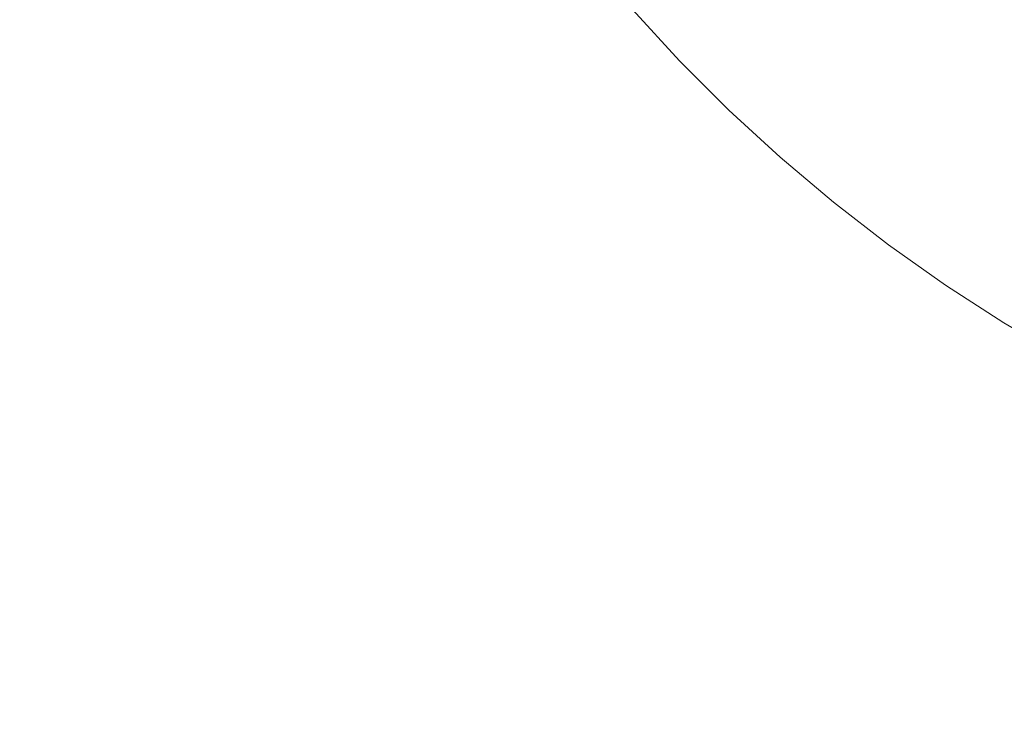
# Model space of a CAD drawing. Header units: centimetres. Extents: x -25.9 to 27.4, y 34.1 to 35.9.
# Tile 140 of 256: x -7.8658 to -7.8059, y 34.5302 to 34.5734. Entities that reach past the tile are written whole.
import ezdxf

# ---------------------------------------------------------------- set-up
doc = ezdxf.new("R2010")
doc.units = ezdxf.units.CM
doc.header["$LTSCALE"] = 2.54
doc.layers.add('Lucido design-1', color=7, linetype='Continuous')

# ---------------------------------------------------------------- blocks, each defined once
blk = doc.blocks.new('Gruppo-5-1')
at = {"color": 7, "linetype": 'Continuous', "lineweight": 9}
for points in [[(-25.75346, 35.840112, -9.381992), (-25.75346, 34.240112, -9.381992), (27.34654, 34.240112, -9.381992), (27.34654, 35.840112, -9.381992)], [(-25.75346, 35.840112, -33.348755), (-25.75346, 34.240112, -33.348755), (27.34654, 34.240112, -33.348755), (27.34654, 35.840112, -33.348755)]]:
    blk.add_3dface(points, dxfattribs=at)
for points, invisible_edges in [([(-7.85346, 35.840112, -9.781992), (9.44654, 35.840112, -9.781992), (9.34654, 34.540112, -9.781992), (-7.75346, 34.540112, -9.781992)], 10), ([(-7.85346, 34.640112, -9.781992), (-7.85346, 35.840112, -9.781992), (-7.75346, 34.540112, -9.781992)], 10), ([(-7.85346, 35.840112, -33.748755), (9.44654, 35.840112, -33.748755), (9.34654, 34.540112, -33.748755), (-7.75346, 34.540112, -33.748755)], 10), ([(-7.85346, 34.640112, -33.748755), (-7.85346, 35.840112, -33.748755), (-7.75346, 34.540112, -33.748755)], 10), ([(-7.85337, 34.635868, -9.781992), (-7.85346, 34.640112, -9.781992), (-7.75346, 34.540112, -9.781992)], 10), ([(-7.8531, 34.631631, -33.748755), (-7.85337, 34.635868, -33.748755), (-7.85346, 34.640112, -33.748755), (-7.75346, 34.540112, -33.748755)], 12), ([(-7.75346, 34.540112, -9.781992), (-7.85265, 34.62741, -9.781992), (-7.8531, 34.631631, -9.781992), (-7.85337, 34.635868, -9.781992)], 9), ([(-7.852022, 34.623212, -33.748755), (-7.85265, 34.62741, -33.748755), (-7.8531, 34.631631, -33.748755), (-7.75346, 34.540112, -33.748755)], 12), ([(-7.851216, 34.619044, -9.781992), (-7.852022, 34.623212, -9.781992), (-7.85265, 34.62741, -9.781992), (-7.75346, 34.540112, -9.781992)], 12), ([(-7.75346, 34.540112, -33.748755), (-7.851216, 34.619044, -33.748755), (-7.852022, 34.623212, -33.748755)], 9), ([(-7.75346, 34.540112, -9.781992), (-7.849077, 34.61083, -9.781992), (-7.850233, 34.614914, -9.781992), (-7.851216, 34.619044, -9.781992)], 9), ([(-7.75346, 34.540112, -33.748755), (-7.850233, 34.614914, -33.748755), (-7.851216, 34.619044, -33.748755)], 9), ([(-7.75346, 34.540112, -33.748755), (-7.847748, 34.606798, -33.748755), (-7.849077, 34.61083, -33.748755), (-7.850233, 34.614914, -33.748755)], 9), ([(-7.846249, 34.602826, -9.781992), (-7.847748, 34.606798, -9.781992), (-7.849077, 34.61083, -9.781992), (-7.75346, 34.540112, -9.781992)], 12), ([(-7.844583, 34.598922, -33.748755), (-7.846249, 34.602826, -33.748755), (-7.847748, 34.606798, -33.748755), (-7.75346, 34.540112, -33.748755)], 12), ([(-7.75346, 34.540112, -9.781992), (-7.844583, 34.598922, -9.781992), (-7.846249, 34.602826, -9.781992)], 9), ([(-7.842753, 34.595092, -9.781992), (-7.844583, 34.598922, -9.781992), (-7.75346, 34.540112, -9.781992)], 10), ([(-7.75346, 34.540112, -33.748755), (-7.840761, 34.591343, -33.748755), (-7.842753, 34.595092, -33.748755), (-7.844583, 34.598922, -33.748755)], 9), ([(-7.75346, 34.540112, -9.781992), (-7.838613, 34.587681, -9.781992), (-7.840761, 34.591343, -9.781992), (-7.842753, 34.595092, -9.781992)], 9), ([(-7.75346, 34.540112, -33.748755), (-7.838613, 34.587681, -33.748755), (-7.840761, 34.591343, -33.748755)], 9), ([(-7.83386, 34.580649, -9.781992), (-7.836311, 34.584115, -9.781992), (-7.838613, 34.587681, -9.781992), (-7.75346, 34.540112, -9.781992)], 12), ([(-7.83386, 34.580649, -33.748755), (-7.836311, 34.584115, -33.748755), (-7.838613, 34.587681, -33.748755), (-7.75346, 34.540112, -33.748755)], 12), ([(-7.75346, 34.540112, -9.781992), (-7.828527, 34.574045, -9.781992), (-7.831264, 34.57729, -9.781992), (-7.83386, 34.580649, -9.781992)], 9), ([(-7.75346, 34.540112, -33.748755), (-7.828527, 34.574045, -33.748755), (-7.831264, 34.57729, -33.748755), (-7.83386, 34.580649, -33.748755)], 9), ([(-7.843759, 34.573327, -9.782753), (-7.846512, 34.57722, -9.782753), (-7.843043, 34.579564, -9.782322), (-7.840393, 34.575817, -9.782322)], 15), ([(-7.843759, 34.573327, -33.749516), (-7.846512, 34.57722, -33.749516), (-7.843043, 34.579564, -33.749085), (-7.840393, 34.575817, -33.749085)], 15), ([(-7.863078, 34.572618, -9.786208), (-7.865844, 34.577331, -9.786208), (-7.862316, 34.579301, -9.785088), (-7.859637, 34.574736, -9.785088)], 15), ([(-7.863078, 34.572618, -33.752971), (-7.865844, 34.577331, -33.752971), (-7.862316, 34.579301, -33.751851), (-7.859637, 34.574736, -33.751851)], 15), ([(-7.85338, 34.572578, -9.784137), (-7.856156, 34.576879, -9.784137), (-7.852641, 34.579044, -9.783358), (-7.84996, 34.574889, -9.783358)], 15), ([(-7.85338, 34.572578, -33.7509), (-7.856156, 34.576879, -33.7509), (-7.852641, 34.579044, -33.750121), (-7.84996, 34.574889, -33.750121)], 15), ([(-7.837586, 34.572185, -9.782322), (-7.840393, 34.575817, -9.782322), (-7.837013, 34.578316, -9.782069), (-7.834315, 34.574826, -9.782069)], 15), ([(-7.837586, 34.572185, -33.749085), (-7.840393, 34.575817, -33.749085), (-7.837013, 34.578316, -33.748832), (-7.834315, 34.574826, -33.748832)], 15), ([(-7.866472, 34.570528, -9.787495), (-7.869323, 34.575387, -9.787495), (-7.865844, 34.577331, -9.786208), (-7.863078, 34.572618, -9.786208)], 15), ([(-7.866472, 34.570528, -33.754258), (-7.869323, 34.575387, -33.754258), (-7.865844, 34.577331, -33.752971), (-7.863078, 34.572618, -33.752971)], 15), ([(-7.847105, 34.570853, -9.783358), (-7.84996, 34.574889, -9.783358), (-7.846512, 34.57722, -9.782753), (-7.843759, 34.573327, -9.782753)], 15), ([(-7.847105, 34.570853, -33.750121), (-7.84996, 34.574889, -33.750121), (-7.846512, 34.57722, -33.749516), (-7.843759, 34.573327, -33.749516)], 15), ([(-7.831472, 34.571453, -9.782069), (-7.834315, 34.574826, -9.782069), (-7.831264, 34.57729, -9.781992), (-7.828527, 34.574045, -9.781992)], 11), ([(-7.831472, 34.571453, -33.748832), (-7.834315, 34.574826, -33.748832), (-7.831264, 34.57729, -33.748755), (-7.828527, 34.574045, -33.748755)], 11), ([(-7.856767, 34.570289, -9.785088), (-7.859637, 34.574736, -9.785088), (-7.856156, 34.576879, -9.784137), (-7.85338, 34.572578, -9.784137)], 15), ([(-7.856767, 34.570289, -33.751851), (-7.859637, 34.574736, -33.751851), (-7.856156, 34.576879, -33.7509), (-7.85338, 34.572578, -33.7509)], 15), ([(-7.840844, 34.569555, -9.782753), (-7.843759, 34.573327, -9.782753), (-7.840393, 34.575817, -9.782322), (-7.837586, 34.572185, -9.782322)], 15), ([(-7.840844, 34.569555, -33.749516), (-7.843759, 34.573327, -33.749516), (-7.840393, 34.575817, -33.749085), (-7.837586, 34.572185, -33.749085)], 15), ([(-7.860114, 34.568026, -9.786208), (-7.863078, 34.572618, -9.786208), (-7.859637, 34.574736, -9.785088), (-7.856767, 34.570289, -9.785088)], 15), ([(-7.860114, 34.568026, -33.752971), (-7.863078, 34.572618, -33.752971), (-7.859637, 34.574736, -33.751851), (-7.856767, 34.570289, -33.751851)], 15), ([(-7.850424, 34.568398, -9.784137), (-7.85338, 34.572578, -9.784137), (-7.84996, 34.574889, -9.783358), (-7.847105, 34.570853, -9.783358)], 15), ([(-7.850424, 34.568398, -33.7509), (-7.85338, 34.572578, -33.7509), (-7.84996, 34.574889, -33.750121), (-7.847105, 34.570853, -33.750121)], 15), ([(-7.834627, 34.568676, -9.782322), (-7.837586, 34.572185, -9.782322), (-7.834315, 34.574826, -9.782069), (-7.831472, 34.571453, -9.782069)], 15), ([(-7.834627, 34.568676, -33.749085), (-7.837586, 34.572185, -33.749085), (-7.834315, 34.574826, -33.748832), (-7.831472, 34.571453, -33.748832)], 15), ([(-7.828487, 34.568204, -9.782069), (-7.831472, 34.571453, -9.782069), (-7.828527, 34.574045, -9.781992), (-7.825656, 34.570918, -9.781992)], 11), ([(-7.828487, 34.568204, -33.748832), (-7.831472, 34.571453, -33.748832), (-7.828527, 34.574045, -33.748755), (-7.825656, 34.570918, -33.748755)], 11), ([(-7.822654, 34.567916, -9.781992), (-7.825656, 34.570918, -9.781992), (-7.828527, 34.574045, -9.781992), (-7.75346, 34.540112, -9.781992)], 12), ([(-7.822654, 34.567916, -33.748755), (-7.825656, 34.570918, -33.748755), (-7.828527, 34.574045, -33.748755), (-7.75346, 34.540112, -33.748755)], 12), ([(-7.844081, 34.566941, -9.783358), (-7.847105, 34.570853, -9.783358), (-7.843759, 34.573327, -9.782753), (-7.840844, 34.569555, -9.782753)], 15), ([(-7.844081, 34.566941, -33.750121), (-7.847105, 34.570853, -33.750121), (-7.843759, 34.573327, -33.749516), (-7.840844, 34.569555, -33.749516)], 15), ([(-7.863417, 34.565794, -9.787495), (-7.866472, 34.570528, -9.787495), (-7.863078, 34.572618, -9.786208), (-7.860114, 34.568026, -9.786208)], 15), ([(-7.863417, 34.565794, -33.754258), (-7.866472, 34.570528, -33.754258), (-7.863078, 34.572618, -33.752971), (-7.860114, 34.568026, -33.752971)], 15), ([(-7.853711, 34.565967, -9.785088), (-7.856767, 34.570289, -9.785088), (-7.85338, 34.572578, -9.784137), (-7.850424, 34.568398, -9.784137)], 15), ([(-7.853711, 34.565967, -33.751851), (-7.856767, 34.570289, -33.751851), (-7.85338, 34.572578, -33.7509), (-7.850424, 34.568398, -33.7509)], 15), ([(-7.83777, 34.56591, -9.782753), (-7.840844, 34.569555, -9.782753), (-7.837586, 34.572185, -9.782322), (-7.834627, 34.568676, -9.782322)], 15), ([(-7.83777, 34.56591, -33.749516), (-7.840844, 34.569555, -33.749516), (-7.837586, 34.572185, -33.749085), (-7.834627, 34.568676, -33.749085)], 15), ([(-7.831522, 34.565296, -9.782322), (-7.834627, 34.568676, -9.782322), (-7.831472, 34.571453, -9.782069), (-7.828487, 34.568204, -9.782069)], 15), ([(-7.831522, 34.565296, -33.749085), (-7.834627, 34.568676, -33.749085), (-7.831472, 34.571453, -33.748832), (-7.828487, 34.568204, -33.748832)], 15), ([(-7.866669, 34.563596, -9.788947), (-7.869814, 34.56847, -9.788947), (-7.866472, 34.570528, -9.787495), (-7.863417, 34.565794, -9.787495)], 15), ([(-7.866669, 34.563596, -33.75571), (-7.869814, 34.56847, -33.75571), (-7.866472, 34.570528, -33.754258), (-7.863417, 34.565794, -33.754258)], 15), ([(-7.847293, 34.564347, -9.784137), (-7.850424, 34.568398, -9.784137), (-7.847105, 34.570853, -9.783358), (-7.844081, 34.566941, -9.783358)], 15), ([(-7.847293, 34.564347, -33.7509), (-7.850424, 34.568398, -33.7509), (-7.847105, 34.570853, -33.750121), (-7.844081, 34.566941, -33.750121)], 15), ([(-7.825368, 34.565085, -9.782069), (-7.828487, 34.568204, -9.782069), (-7.825656, 34.570918, -9.781992), (-7.822654, 34.567916, -9.781992)], 11), ([(-7.825368, 34.565085, -33.748832), (-7.828487, 34.568204, -33.748832), (-7.825656, 34.570918, -33.748755), (-7.822654, 34.567916, -33.748755)], 11), ([(-7.856959, 34.563565, -9.786208), (-7.860114, 34.568026, -9.786208), (-7.856767, 34.570289, -9.785088), (-7.853711, 34.565967, -9.785088)], 15), ([(-7.856959, 34.563565, -33.752971), (-7.860114, 34.568026, -33.752971), (-7.856767, 34.570289, -33.751851), (-7.853711, 34.565967, -33.751851)], 15), ([(-7.840894, 34.56316, -9.783358), (-7.844081, 34.566941, -9.783358), (-7.840844, 34.569555, -9.782753), (-7.83777, 34.56591, -9.782753)], 15), ([(-7.840894, 34.56316, -33.750121), (-7.844081, 34.566941, -33.750121), (-7.840844, 34.569555, -33.749516), (-7.83777, 34.56591, -33.749516)], 15), ([(-7.850473, 34.561779, -9.785088), (-7.853711, 34.565967, -9.785088), (-7.850424, 34.568398, -9.784137), (-7.847293, 34.564347, -9.784137)], 15), ([(-7.850473, 34.561779, -33.751851), (-7.853711, 34.565967, -33.751851), (-7.850424, 34.568398, -33.7509), (-7.847293, 34.564347, -33.7509)], 15), ([(-7.834545, 34.562398, -9.782753), (-7.83777, 34.56591, -9.782753), (-7.834627, 34.568676, -9.782322), (-7.831522, 34.565296, -9.782322)], 15), ([(-7.834545, 34.562398, -33.749516), (-7.83777, 34.56591, -33.749516), (-7.834627, 34.568676, -33.749085), (-7.831522, 34.565296, -33.749085)], 15), ([(-7.828276, 34.56205, -9.782322), (-7.831522, 34.565296, -9.782322), (-7.828487, 34.568204, -9.782069), (-7.825368, 34.565085, -9.782069)], 15), ([(-7.828276, 34.56205, -33.749085), (-7.831522, 34.565296, -33.749085), (-7.828487, 34.568204, -33.748832), (-7.825368, 34.565085, -33.748832)], 15), ([(-7.860164, 34.561194, -9.787495), (-7.863417, 34.565794, -9.787495), (-7.860114, 34.568026, -9.786208), (-7.856959, 34.563565, -9.786208)], 15), ([(-7.860164, 34.561194, -33.754258), (-7.863417, 34.565794, -33.754258), (-7.860114, 34.568026, -33.752971), (-7.856959, 34.563565, -33.752971)], 15), ([(-7.822119, 34.5621, -9.782069), (-7.825368, 34.565085, -9.782069), (-7.822654, 34.567916, -9.781992), (-7.819527, 34.565045, -9.781992)], 11), ([(-7.822119, 34.5621, -33.748832), (-7.825368, 34.565085, -33.748832), (-7.822654, 34.567916, -33.748755), (-7.819527, 34.565045, -33.748755)], 11), ([(-7.75346, 34.540112, -9.781992), (-7.819527, 34.565045, -9.781992), (-7.822654, 34.567916, -9.781992)], 9), ([(-7.75346, 34.540112, -33.748755), (-7.819527, 34.565045, -33.748755), (-7.822654, 34.567916, -33.748755)], 9), ([(-7.843993, 34.560433, -9.784137), (-7.847293, 34.564347, -9.784137), (-7.844081, 34.566941, -9.783358), (-7.840894, 34.56316, -9.783358)], 15), ([(-7.843993, 34.560433, -33.7509), (-7.847293, 34.564347, -33.7509), (-7.844081, 34.566941, -33.750121), (-7.840894, 34.56316, -33.750121)], 15), ([(-7.86332, 34.55886, -9.788947), (-7.866669, 34.563596, -9.788947), (-7.863417, 34.565794, -9.787495), (-7.860164, 34.561194, -9.787495)], 15), ([(-7.86332, 34.55886, -33.75571), (-7.866669, 34.563596, -33.75571), (-7.863417, 34.565794, -33.754258), (-7.860164, 34.561194, -33.754258)], 15), ([(-7.853617, 34.559241, -9.786208), (-7.856959, 34.563565, -9.786208), (-7.853711, 34.565967, -9.785088), (-7.850473, 34.561779, -9.785088)], 15), ([(-7.853617, 34.559241, -33.752971), (-7.856959, 34.563565, -33.752971), (-7.853711, 34.565967, -33.751851), (-7.850473, 34.561779, -33.751851)], 15), ([(-7.837549, 34.559519, -9.783358), (-7.840894, 34.56316, -9.783358), (-7.83777, 34.56591, -9.782753), (-7.834545, 34.562398, -9.782753)], 15), ([(-7.837549, 34.559519, -33.750121), (-7.840894, 34.56316, -33.750121), (-7.83777, 34.56591, -33.749516), (-7.834545, 34.562398, -33.749516)], 15), ([(-7.831174, 34.559027, -9.782753), (-7.834545, 34.562398, -9.782753), (-7.831522, 34.565296, -9.782322), (-7.828276, 34.56205, -9.782322)], 15), ([(-7.831174, 34.559027, -33.749516), (-7.834545, 34.562398, -33.749516), (-7.831522, 34.565296, -33.749085), (-7.828276, 34.56205, -33.749085)], 15), ([(-7.824896, 34.558945, -9.782322), (-7.828276, 34.56205, -9.782322), (-7.825368, 34.565085, -9.782069), (-7.822119, 34.5621, -9.782069)], 15), ([(-7.824896, 34.558945, -33.749085), (-7.828276, 34.56205, -33.749085), (-7.825368, 34.565085, -33.748832), (-7.822119, 34.5621, -33.748832)], 15), ([(-7.818746, 34.559257, -9.782069), (-7.822119, 34.5621, -9.782069), (-7.819527, 34.565045, -9.781992), (-7.816282, 34.562308, -9.781992)], 11), ([(-7.818746, 34.559257, -33.748832), (-7.822119, 34.5621, -33.748832), (-7.819527, 34.565045, -33.748755), (-7.816282, 34.562308, -33.748755)], 11), ([(-7.75346, 34.540112, -9.781992), (-7.812923, 34.559712, -9.781992), (-7.816282, 34.562308, -9.781992), (-7.819527, 34.565045, -9.781992)], 9), ([(-7.75346, 34.540112, -33.748755), (-7.812923, 34.559712, -33.748755), (-7.816282, 34.562308, -33.748755), (-7.819527, 34.565045, -33.748755)], 9), ([(-7.847061, 34.557732, -9.785088), (-7.850473, 34.561779, -9.785088), (-7.847293, 34.564347, -9.784137), (-7.843993, 34.560433, -9.784137)], 15), ([(-7.847061, 34.557732, -33.751851), (-7.850473, 34.561779, -33.751851), (-7.847293, 34.564347, -33.7509), (-7.843993, 34.560433, -33.7509)], 15), ([(-7.866421, 34.556567, -9.79056), (-7.869865, 34.561436, -9.79056), (-7.866669, 34.563596, -9.788947), (-7.86332, 34.55886, -9.788947)], 15), ([(-7.866421, 34.556567, -33.757323), (-7.869865, 34.561436, -33.757323), (-7.866669, 34.563596, -33.75571), (-7.86332, 34.55886, -33.75571)], 15), ([(-7.856718, 34.556737, -9.787495), (-7.860164, 34.561194, -9.787495), (-7.856959, 34.563565, -9.786208), (-7.853617, 34.559241, -9.786208)], 15), ([(-7.856718, 34.556737, -33.754258), (-7.860164, 34.561194, -33.754258), (-7.856959, 34.563565, -33.752971), (-7.853617, 34.559241, -33.752971)], 15), ([(-7.84053, 34.556663, -9.784137), (-7.843993, 34.560433, -9.784137), (-7.840894, 34.56316, -9.783358), (-7.837549, 34.559519, -9.783358)], 15), ([(-7.84053, 34.556663, -33.7509), (-7.843993, 34.560433, -33.7509), (-7.840894, 34.56316, -33.750121), (-7.837549, 34.559519, -33.750121)], 15), ([(-7.834053, 34.556023, -9.783358), (-7.837549, 34.559519, -9.783358), (-7.834545, 34.562398, -9.782753), (-7.831174, 34.559027, -9.782753)], 15), ([(-7.834053, 34.556023, -33.750121), (-7.837549, 34.559519, -33.750121), (-7.834545, 34.562398, -33.749516), (-7.831174, 34.559027, -33.749516)], 15), ([(-7.815256, 34.556559, -9.782069), (-7.818746, 34.559257, -9.782069), (-7.816282, 34.562308, -9.781992), (-7.812923, 34.559712, -9.781992)], 11), ([(-7.815256, 34.556559, -33.748832), (-7.818746, 34.559257, -33.748832), (-7.816282, 34.562308, -33.748755), (-7.812923, 34.559712, -33.748755)], 11), ([(-7.850094, 34.555063, -9.786208), (-7.853617, 34.559241, -9.786208), (-7.850473, 34.561779, -9.785088), (-7.847061, 34.557732, -9.785088)], 15), ([(-7.850094, 34.555063, -33.752971), (-7.853617, 34.559241, -33.752971), (-7.850473, 34.561779, -33.751851), (-7.847061, 34.557732, -33.751851)], 15), ([(-7.827662, 34.555802, -9.782753), (-7.831174, 34.559027, -9.782753), (-7.828276, 34.56205, -9.782322), (-7.824896, 34.558945, -9.782322)], 15), ([(-7.827662, 34.555802, -33.749516), (-7.831174, 34.559027, -33.749516), (-7.828276, 34.56205, -33.749085), (-7.824896, 34.558945, -33.749085)], 15), ([(-7.821387, 34.555986, -9.782322), (-7.824896, 34.558945, -9.782322), (-7.822119, 34.5621, -9.782069), (-7.818746, 34.559257, -9.782069)], 15), ([(-7.821387, 34.555986, -33.749085), (-7.824896, 34.558945, -33.749085), (-7.822119, 34.5621, -33.748832), (-7.818746, 34.559257, -33.748832)], 15), ([(-7.859772, 34.554271, -9.788947), (-7.86332, 34.55886, -9.788947), (-7.860164, 34.561194, -9.787495), (-7.856718, 34.556737, -9.787495)], 15), ([(-7.859772, 34.554271, -33.75571), (-7.86332, 34.55886, -33.75571), (-7.860164, 34.561194, -33.754258), (-7.856718, 34.556737, -33.754258)], 15), ([(-7.843481, 34.553834, -9.785088), (-7.847061, 34.557732, -9.785088), (-7.843993, 34.560433, -9.784137), (-7.84053, 34.556663, -9.784137)], 15), ([(-7.843481, 34.553834, -33.751851), (-7.847061, 34.557732, -33.751851), (-7.843993, 34.560433, -33.7509), (-7.84053, 34.556663, -33.7509)], 15), ([(-7.853087, 34.552429, -9.787495), (-7.856718, 34.556737, -9.787495), (-7.853617, 34.559241, -9.786208), (-7.850094, 34.555063, -9.786208)], 15), ([(-7.853087, 34.552429, -33.754258), (-7.856718, 34.556737, -33.754258), (-7.853617, 34.559241, -33.752971), (-7.850094, 34.555063, -33.752971)], 15), ([(-7.836909, 34.553042, -9.784137), (-7.84053, 34.556663, -9.784137), (-7.837549, 34.559519, -9.783358), (-7.834053, 34.556023, -9.783358)], 15), ([(-7.836909, 34.553042, -33.7509), (-7.84053, 34.556663, -33.7509), (-7.837549, 34.559519, -33.750121), (-7.834053, 34.556023, -33.750121)], 15), ([(-7.817755, 34.553179, -9.782322), (-7.821387, 34.555986, -9.782322), (-7.818746, 34.559257, -9.782069), (-7.815256, 34.556559, -9.782069)], 15), ([(-7.817755, 34.553179, -33.749085), (-7.821387, 34.555986, -33.749085), (-7.818746, 34.559257, -33.748832), (-7.815256, 34.556559, -33.748832)], 15), ([(-7.811654, 34.554011, -9.782069), (-7.815256, 34.556559, -9.782069), (-7.812923, 34.559712, -9.781992), (-7.809457, 34.557261, -9.781992)], 11), ([(-7.811654, 34.554011, -33.748832), (-7.815256, 34.556559, -33.748832), (-7.812923, 34.559712, -33.748755), (-7.809457, 34.557261, -33.748755)], 11), ([(-7.809457, 34.557261, -9.781992), (-7.812923, 34.559712, -9.781992), (-7.75346, 34.540112, -9.781992)], 10), ([(-7.809457, 34.557261, -33.748755), (-7.812923, 34.559712, -33.748755), (-7.75346, 34.540112, -33.748755)], 10), ([(-7.862773, 34.551848, -9.79056), (-7.866421, 34.556567, -9.79056), (-7.86332, 34.55886, -9.788947), (-7.859772, 34.554271, -9.788947)], 15), ([(-7.862773, 34.551848, -33.757323), (-7.866421, 34.556567, -33.757323), (-7.86332, 34.55886, -33.75571), (-7.859772, 34.554271, -33.75571)], 15), ([(-7.830412, 34.552678, -9.783358), (-7.834053, 34.556023, -9.783358), (-7.831174, 34.559027, -9.782753), (-7.827662, 34.555802, -9.782753)], 15), ([(-7.830412, 34.552678, -33.750121), (-7.834053, 34.556023, -33.750121), (-7.831174, 34.559027, -33.749516), (-7.827662, 34.555802, -33.749516)], 15), ([(-7.824017, 34.552728, -9.782753), (-7.827662, 34.555802, -9.782753), (-7.824896, 34.558945, -9.782322), (-7.821387, 34.555986, -9.782322)], 15), ([(-7.824017, 34.552728, -33.749516), (-7.827662, 34.555802, -33.749516), (-7.824896, 34.558945, -33.749085), (-7.821387, 34.555986, -33.749085)], 15), ([(-7.846398, 34.551038, -9.786208), (-7.850094, 34.555063, -9.786208), (-7.847061, 34.557732, -9.785088), (-7.843481, 34.553834, -9.785088)], 15), ([(-7.846398, 34.551038, -33.752971), (-7.850094, 34.555063, -33.752971), (-7.847061, 34.557732, -33.751851), (-7.843481, 34.553834, -33.751851)], 15), ([(-7.856033, 34.549836, -9.788947), (-7.859772, 34.554271, -9.788947), (-7.856718, 34.556737, -9.787495), (-7.853087, 34.552429, -9.787495)], 15), ([(-7.856033, 34.549836, -33.75571), (-7.859772, 34.554271, -33.75571), (-7.856718, 34.556737, -33.754258), (-7.853087, 34.552429, -33.754258)], 15), ([(-7.807947, 34.551619, -9.782069), (-7.811654, 34.554011, -9.782069), (-7.809457, 34.557261, -9.781992), (-7.805891, 34.554959, -9.781992)], 11), ([(-7.807947, 34.551619, -33.748832), (-7.811654, 34.554011, -33.748832), (-7.809457, 34.557261, -33.748755), (-7.805891, 34.554959, -33.748755)], 11), ([(-7.75346, 34.540112, -9.781992), (-7.802229, 34.552811, -9.781992), (-7.805891, 34.554959, -9.781992), (-7.809457, 34.557261, -9.781992)], 9), ([(-7.75346, 34.540112, -33.748755), (-7.802229, 34.552811, -33.748755), (-7.805891, 34.554959, -33.748755), (-7.809457, 34.557261, -33.748755)], 9), ([(-7.865717, 34.549471, -9.792331), (-7.869462, 34.554317, -9.792331), (-7.866421, 34.556567, -9.79056), (-7.862773, 34.551848, -9.79056)], 15), ([(-7.865717, 34.549471, -33.759094), (-7.869462, 34.554317, -33.759094), (-7.866421, 34.556567, -33.757323), (-7.862773, 34.551848, -33.757323)], 15), ([(-7.839738, 34.550091, -9.785088), (-7.843481, 34.553834, -9.785088), (-7.84053, 34.556663, -9.784137), (-7.836909, 34.553042, -9.784137)], 15), ([(-7.839738, 34.550091, -33.751851), (-7.843481, 34.553834, -33.751851), (-7.84053, 34.556663, -33.7509), (-7.836909, 34.553042, -33.7509)], 15), ([(-7.814008, 34.550529, -9.782322), (-7.817755, 34.553179, -9.782322), (-7.815256, 34.556559, -9.782069), (-7.811654, 34.554011, -9.782069)], 15), ([(-7.814008, 34.550529, -33.749085), (-7.817755, 34.553179, -33.749085), (-7.815256, 34.556559, -33.748832), (-7.811654, 34.554011, -33.748832)], 15), ([(-7.833139, 34.549579, -9.784137), (-7.836909, 34.553042, -9.784137), (-7.834053, 34.556023, -9.783358), (-7.830412, 34.552678, -9.783358)], 15), ([(-7.833139, 34.549579, -33.7509), (-7.836909, 34.553042, -33.7509), (-7.834053, 34.556023, -33.750121), (-7.830412, 34.552678, -33.750121)], 15), ([(-7.826631, 34.549491, -9.783358), (-7.830412, 34.552678, -9.783358), (-7.827662, 34.555802, -9.782753), (-7.824017, 34.552728, -9.782753)], 15), ([(-7.826631, 34.549491, -33.750121), (-7.830412, 34.552678, -33.750121), (-7.827662, 34.555802, -33.749516), (-7.824017, 34.552728, -33.749516)], 15), ([(-7.820245, 34.549813, -9.782753), (-7.824017, 34.552728, -9.782753), (-7.821387, 34.555986, -9.782322), (-7.817755, 34.553179, -9.782322)], 15), ([(-7.820245, 34.549813, -33.749516), (-7.824017, 34.552728, -33.749516), (-7.821387, 34.555986, -33.749085), (-7.817755, 34.553179, -33.749085)], 15), ([(-7.849276, 34.54828, -9.787495), (-7.853087, 34.552429, -9.787495), (-7.850094, 34.555063, -9.786208), (-7.846398, 34.551038, -9.786208)], 15), ([(-7.849276, 34.54828, -33.754258), (-7.853087, 34.552429, -33.754258), (-7.850094, 34.555063, -33.752971), (-7.846398, 34.551038, -33.752971)], 15), ([(-7.804142, 34.549386, -9.782069), (-7.807947, 34.551619, -9.782069), (-7.805891, 34.554959, -9.781992), (-7.802229, 34.552811, -9.781992)], 11), ([(-7.804142, 34.549386, -33.748832), (-7.807947, 34.551619, -33.748832), (-7.805891, 34.554959, -33.748755), (-7.802229, 34.552811, -33.748755)], 11), ([(-7.868597, 34.547145, -9.794256), (-7.872439, 34.552115, -9.794256), (-7.869462, 34.554317, -9.792331), (-7.865717, 34.549471, -9.792331)], 15), ([(-7.868597, 34.547145, -33.761019), (-7.872439, 34.552115, -33.761019), (-7.869462, 34.554317, -33.759094), (-7.865717, 34.549471, -33.759094)], 15), ([(-7.858929, 34.547288, -9.79056), (-7.862773, 34.551848, -9.79056), (-7.859772, 34.554271, -9.788947), (-7.856033, 34.549836, -9.788947)], 15), ([(-7.858929, 34.547288, -33.757323), (-7.862773, 34.551848, -33.757323), (-7.859772, 34.554271, -33.75571), (-7.856033, 34.549836, -33.75571)], 15), ([(-7.842534, 34.547174, -9.786208), (-7.846398, 34.551038, -9.786208), (-7.843481, 34.553834, -9.785088), (-7.839738, 34.550091, -9.785088)], 15), ([(-7.842534, 34.547174, -33.752971), (-7.846398, 34.551038, -33.752971), (-7.843481, 34.553834, -33.751851), (-7.839738, 34.550091, -33.751851)], 15), ([(-7.810151, 34.54804, -9.782322), (-7.814008, 34.550529, -9.782322), (-7.811654, 34.554011, -9.782069), (-7.807947, 34.551619, -9.782069)], 15), ([(-7.810151, 34.54804, -33.749085), (-7.814008, 34.550529, -33.749085), (-7.811654, 34.554011, -33.748832), (-7.807947, 34.551619, -33.748832)], 15), ([(-7.816352, 34.54706, -9.782753), (-7.820245, 34.549813, -9.782753), (-7.817755, 34.553179, -9.782322), (-7.814008, 34.550529, -9.782322)], 15), ([(-7.816352, 34.54706, -33.749516), (-7.820245, 34.549813, -33.749516), (-7.817755, 34.553179, -33.749085), (-7.814008, 34.550529, -33.749085)], 15), ([(-7.83584, 34.546511, -9.785088), (-7.839738, 34.550091, -9.785088), (-7.836909, 34.553042, -9.784137), (-7.833139, 34.549579, -9.784137)], 15), ([(-7.83584, 34.546511, -33.751851), (-7.839738, 34.550091, -33.751851), (-7.836909, 34.553042, -33.7509), (-7.833139, 34.549579, -33.7509)], 15), ([(-7.829225, 34.546279, -9.784137), (-7.833139, 34.549579, -9.784137), (-7.830412, 34.552678, -9.783358), (-7.826631, 34.549491, -9.783358)], 15), ([(-7.829225, 34.546279, -33.7509), (-7.833139, 34.549579, -33.7509), (-7.830412, 34.552678, -33.750121), (-7.826631, 34.549491, -33.750121)], 15), ([(-7.822719, 34.546467, -9.783358), (-7.826631, 34.549491, -9.783358), (-7.824017, 34.552728, -9.782753), (-7.820245, 34.549813, -9.782753)], 15), ([(-7.822719, 34.546467, -33.750121), (-7.826631, 34.549491, -33.750121), (-7.824017, 34.552728, -33.749516), (-7.820245, 34.549813, -33.749516)], 15), ([(-7.852109, 34.545564, -9.788947), (-7.856033, 34.549836, -9.788947), (-7.853087, 34.552429, -9.787495), (-7.849276, 34.54828, -9.787495)], 15), ([(-7.852109, 34.545564, -33.75571), (-7.856033, 34.549836, -33.75571), (-7.853087, 34.552429, -33.754258), (-7.849276, 34.54828, -33.754258)], 15), ([(-7.861769, 34.544788, -9.792331), (-7.865717, 34.549471, -9.792331), (-7.862773, 34.551848, -9.79056), (-7.858929, 34.547288, -9.79056)], 15), ([(-7.861769, 34.544788, -33.759094), (-7.865717, 34.549471, -33.759094), (-7.862773, 34.551848, -33.757323), (-7.858929, 34.547288, -33.757323)], 15), ([(-7.806192, 34.545717, -9.782322), (-7.810151, 34.54804, -9.782322), (-7.807947, 34.551619, -9.782069), (-7.804142, 34.549386, -9.782069)], 15), ([(-7.806192, 34.545717, -33.749085), (-7.810151, 34.54804, -33.749085), (-7.807947, 34.551619, -33.748832), (-7.804142, 34.549386, -33.748832)], 15), ([(-7.845292, 34.544296, -9.787495), (-7.849276, 34.54828, -9.787495), (-7.846398, 34.551038, -9.786208), (-7.842534, 34.547174, -9.786208)], 15), ([(-7.845292, 34.544296, -33.754258), (-7.849276, 34.54828, -33.754258), (-7.846398, 34.551038, -33.752971), (-7.842534, 34.547174, -33.752971)], 15), ([(-7.812347, 34.544474, -9.782753), (-7.816352, 34.54706, -9.782753), (-7.814008, 34.550529, -9.782322), (-7.810151, 34.54804, -9.782322)], 15), ([(-7.812347, 34.544474, -33.749516), (-7.816352, 34.54706, -33.749516), (-7.814008, 34.550529, -33.749085), (-7.810151, 34.54804, -33.749085)], 15), ([(-7.854894, 34.542895, -9.79056), (-7.858929, 34.547288, -9.79056), (-7.856033, 34.549836, -9.788947), (-7.852109, 34.545564, -9.788947)], 15), ([(-7.854894, 34.542895, -33.757323), (-7.858929, 34.547288, -33.757323), (-7.856033, 34.549836, -33.75571), (-7.852109, 34.545564, -33.75571)], 15), ([(-7.838509, 34.543478, -9.786208), (-7.842534, 34.547174, -9.786208), (-7.839738, 34.550091, -9.785088), (-7.83584, 34.546511, -9.785088)], 15), ([(-7.838509, 34.543478, -33.752971), (-7.842534, 34.547174, -33.752971), (-7.839738, 34.550091, -33.751851), (-7.83584, 34.546511, -33.751851)], 15), ([(-7.831793, 34.543099, -9.785088), (-7.83584, 34.546511, -9.785088), (-7.833139, 34.549579, -9.784137), (-7.829225, 34.546279, -9.784137)], 15), ([(-7.831793, 34.543099, -33.751851), (-7.83584, 34.546511, -33.751851), (-7.833139, 34.549579, -33.7509), (-7.829225, 34.546279, -33.7509)], 15), ([(-7.818683, 34.543612, -9.783358), (-7.822719, 34.546467, -9.783358), (-7.820245, 34.549813, -9.782753), (-7.816352, 34.54706, -9.782753)], 15), ([(-7.818683, 34.543612, -33.750121), (-7.822719, 34.546467, -33.750121), (-7.820245, 34.549813, -33.749516), (-7.816352, 34.54706, -33.749516)], 15), ([(-7.864548, 34.542342, -9.794256), (-7.868597, 34.547145, -9.794256), (-7.865717, 34.549471, -9.792331), (-7.861769, 34.544788, -9.792331)], 15), ([(-7.864548, 34.542342, -33.761019), (-7.868597, 34.547145, -33.761019), (-7.865717, 34.549471, -33.759094), (-7.861769, 34.544788, -33.759094)], 15), ([(-7.825174, 34.543148, -9.784137), (-7.829225, 34.546279, -9.784137), (-7.826631, 34.549491, -9.783358), (-7.822719, 34.546467, -9.783358)], 15), ([(-7.825174, 34.543148, -33.7509), (-7.829225, 34.546279, -33.7509), (-7.826631, 34.549491, -33.750121), (-7.822719, 34.546467, -33.750121)], 15), ([(-7.802139, 34.543564, -9.782322), (-7.806192, 34.545717, -9.782322), (-7.804142, 34.549386, -9.782069), (-7.800246, 34.547317, -9.782069)], 15), ([(-7.802139, 34.543564, -33.749085), (-7.806192, 34.545717, -33.749085), (-7.804142, 34.549386, -33.748832), (-7.800246, 34.547317, -33.748832)], 15), ([(-7.848008, 34.541463, -9.788947), (-7.852109, 34.545564, -9.788947), (-7.849276, 34.54828, -9.787495), (-7.845292, 34.544296, -9.787495)], 15), ([(-7.848008, 34.541463, -33.75571), (-7.852109, 34.545564, -33.75571), (-7.849276, 34.54828, -33.754258), (-7.845292, 34.544296, -33.754258)], 15), ([(-7.808234, 34.542061, -9.782753), (-7.812347, 34.544474, -9.782753), (-7.810151, 34.54804, -9.782322), (-7.806192, 34.545717, -9.782322)], 15), ([(-7.808234, 34.542061, -33.749516), (-7.812347, 34.544474, -33.749516), (-7.810151, 34.54804, -33.749085), (-7.806192, 34.545717, -33.749085)], 15), ([(-7.867262, 34.539954, -9.796333), (-7.87141, 34.544874, -9.796333), (-7.868597, 34.547145, -9.794256), (-7.864548, 34.542342, -9.794256)], 15), ([(-7.867262, 34.539954, -33.763096), (-7.87141, 34.544874, -33.763096), (-7.868597, 34.547145, -33.761019), (-7.864548, 34.542342, -33.761019)], 15), ([(-7.857625, 34.540278, -9.792331), (-7.861769, 34.544788, -9.792331), (-7.858929, 34.547288, -9.79056), (-7.854894, 34.542895, -9.79056)], 15), ([(-7.857625, 34.540278, -33.759094), (-7.861769, 34.544788, -33.759094), (-7.858929, 34.547288, -33.757323), (-7.854894, 34.542895, -33.757323)], 15), ([(-7.841143, 34.540485, -9.787495), (-7.845292, 34.544296, -9.787495), (-7.842534, 34.547174, -9.786208), (-7.838509, 34.543478, -9.786208)], 15), ([(-7.841143, 34.540485, -33.754258), (-7.845292, 34.544296, -33.754258), (-7.842534, 34.547174, -33.752971), (-7.838509, 34.543478, -33.752971)], 15), ([(-7.814528, 34.540931, -9.783358), (-7.818683, 34.543612, -9.783358), (-7.816352, 34.54706, -9.782753), (-7.812347, 34.544474, -9.782753)], 15), ([(-7.814528, 34.540931, -33.750121), (-7.818683, 34.543612, -33.750121), (-7.816352, 34.54706, -33.749516), (-7.812347, 34.544474, -33.749516)], 15), ([(-7.834331, 34.539955, -9.786208), (-7.838509, 34.543478, -9.786208), (-7.83584, 34.546511, -9.785088), (-7.831793, 34.543099, -9.785088)], 15), ([(-7.834331, 34.539955, -33.752971), (-7.838509, 34.543478, -33.752971), (-7.83584, 34.546511, -33.751851), (-7.831793, 34.543099, -33.751851)], 15), ([(-7.827605, 34.539861, -9.785088), (-7.831793, 34.543099, -9.785088), (-7.829225, 34.546279, -9.784137), (-7.825174, 34.543148, -9.784137)], 15), ([(-7.827605, 34.539861, -33.751851), (-7.831793, 34.543099, -33.751851), (-7.829225, 34.546279, -33.7509), (-7.825174, 34.543148, -33.7509)], 15), ([(-7.820994, 34.540192, -9.784137), (-7.825174, 34.543148, -9.784137), (-7.822719, 34.546467, -9.783358), (-7.818683, 34.543612, -9.783358)], 15), ([(-7.820994, 34.540192, -33.7509), (-7.825174, 34.543148, -33.7509), (-7.822719, 34.546467, -33.750121), (-7.818683, 34.543612, -33.750121)], 15), ([(-7.850677, 34.538678, -9.79056), (-7.854894, 34.542895, -9.79056), (-7.852109, 34.545564, -9.788947), (-7.848008, 34.541463, -9.788947)], 15), ([(-7.850677, 34.538678, -33.757323), (-7.854894, 34.542895, -33.757323), (-7.852109, 34.545564, -33.75571), (-7.848008, 34.541463, -33.75571)], 15), ([(-7.804024, 34.539825, -9.782753), (-7.808234, 34.542061, -9.782753), (-7.806192, 34.545717, -9.782322), (-7.802139, 34.543564, -9.782322)], 15), ([(-7.804024, 34.539825, -33.749516), (-7.808234, 34.542061, -33.749516), (-7.806192, 34.545717, -33.749085), (-7.802139, 34.543564, -33.749085)], 15), ([(-7.860298, 34.537716, -9.794256), (-7.864548, 34.542342, -9.794256), (-7.861769, 34.544788, -9.792331), (-7.857625, 34.540278, -9.792331)], 15), ([(-7.860298, 34.537716, -33.761019), (-7.864548, 34.542342, -33.761019), (-7.861769, 34.544788, -33.759094), (-7.857625, 34.540278, -33.759094)], 15), ([(-7.843736, 34.537539, -9.788947), (-7.848008, 34.541463, -9.788947), (-7.845292, 34.544296, -9.787495), (-7.841143, 34.540485, -9.787495)], 15), ([(-7.843736, 34.537539, -33.75571), (-7.848008, 34.541463, -33.75571), (-7.845292, 34.544296, -33.754258), (-7.841143, 34.540485, -33.754258)], 15), ([(-7.810264, 34.538428, -9.783358), (-7.814528, 34.540931, -9.783358), (-7.812347, 34.544474, -9.782753), (-7.808234, 34.542061, -9.782753)], 15), ([(-7.810264, 34.538428, -33.750121), (-7.814528, 34.540931, -33.750121), (-7.812347, 34.544474, -33.749516), (-7.808234, 34.542061, -33.749516)], 15), ([(-7.816693, 34.537416, -9.784137), (-7.820994, 34.540192, -9.784137), (-7.818683, 34.543612, -9.783358), (-7.814528, 34.540931, -9.783358)], 15), ([(-7.816693, 34.537416, -33.7509), (-7.820994, 34.540192, -33.7509), (-7.818683, 34.543612, -33.750121), (-7.814528, 34.540931, -33.750121)], 15), ([(-7.836835, 34.536854, -9.787495), (-7.841143, 34.540485, -9.787495), (-7.838509, 34.543478, -9.786208), (-7.834331, 34.539955, -9.786208)], 15), ([(-7.836835, 34.536854, -33.754258), (-7.841143, 34.540485, -33.754258), (-7.838509, 34.543478, -33.752971), (-7.834331, 34.539955, -33.752971)], 15), ([(-7.830007, 34.536613, -9.786208), (-7.834331, 34.539955, -9.786208), (-7.831793, 34.543099, -9.785088), (-7.827605, 34.539861, -9.785088)], 15), ([(-7.830007, 34.536613, -33.752971), (-7.834331, 34.539955, -33.752971), (-7.831793, 34.543099, -33.751851), (-7.827605, 34.539861, -33.751851)], 15), ([(-7.823283, 34.536805, -9.785088), (-7.827605, 34.539861, -9.785088), (-7.825174, 34.543148, -9.784137), (-7.820994, 34.540192, -9.784137)], 15), ([(-7.823283, 34.536805, -33.751851), (-7.827605, 34.539861, -33.751851), (-7.825174, 34.543148, -33.7509), (-7.820994, 34.540192, -33.7509)], 15), ([(-7.862909, 34.535214, -9.796333), (-7.867262, 34.539954, -9.796333), (-7.864548, 34.542342, -9.794256), (-7.860298, 34.537716, -9.794256)], 15), ([(-7.862909, 34.535214, -33.763096), (-7.867262, 34.539954, -33.763096), (-7.864548, 34.542342, -33.761019), (-7.860298, 34.537716, -33.761019)], 15), ([(-7.853294, 34.535947, -9.792331), (-7.857625, 34.540278, -9.792331), (-7.854894, 34.542895, -9.79056), (-7.850677, 34.538678, -9.79056)], 15), ([(-7.853294, 34.535947, -33.759094), (-7.857625, 34.540278, -33.759094), (-7.854894, 34.542895, -33.757323), (-7.850677, 34.538678, -33.757323)], 15), ([(-7.805897, 34.536109, -9.783358), (-7.810264, 34.538428, -9.783358), (-7.808234, 34.542061, -9.782753), (-7.804024, 34.539825, -9.782753)], 15), ([(-7.805897, 34.536109, -33.750121), (-7.810264, 34.538428, -33.750121), (-7.808234, 34.542061, -33.749516), (-7.804024, 34.539825, -33.749516)], 15), ([(-7.846284, 34.534643, -9.79056), (-7.850677, 34.538678, -9.79056), (-7.848008, 34.541463, -9.788947), (-7.843736, 34.537539, -9.788947)], 15), ([(-7.846284, 34.534643, -33.757323), (-7.850677, 34.538678, -33.757323), (-7.848008, 34.541463, -33.75571), (-7.843736, 34.537539, -33.75571)], 15), ([(-7.812277, 34.534824, -9.784137), (-7.816693, 34.537416, -9.784137), (-7.814528, 34.540931, -9.783358), (-7.810264, 34.538428, -9.783358)], 15), ([(-7.812277, 34.534824, -33.7509), (-7.816693, 34.537416, -33.7509), (-7.814528, 34.540931, -33.750121), (-7.810264, 34.538428, -33.750121)], 15), ([(-7.865452, 34.532776, -9.798556), (-7.869907, 34.537626, -9.798556), (-7.867262, 34.539954, -9.796333), (-7.862909, 34.535214, -9.796333)], 15), ([(-7.865452, 34.532776, -33.76532), (-7.869907, 34.537626, -33.76532), (-7.867262, 34.539954, -33.763096), (-7.862909, 34.535214, -33.763096)], 15), ([(-7.855856, 34.533274, -9.794256), (-7.860298, 34.537716, -9.794256), (-7.857625, 34.540278, -9.792331), (-7.853294, 34.535947, -9.792331)], 15), ([(-7.855856, 34.533274, -33.761019), (-7.860298, 34.537716, -33.761019), (-7.857625, 34.540278, -33.759094), (-7.853294, 34.535947, -33.759094)], 15), ([(-7.839301, 34.5338, -9.788947), (-7.843736, 34.537539, -9.788947), (-7.841143, 34.540485, -9.787495), (-7.836835, 34.536854, -9.787495)], 15), ([(-7.839301, 34.5338, -33.75571), (-7.843736, 34.537539, -33.75571), (-7.841143, 34.540485, -33.754258), (-7.836835, 34.536854, -33.754258)], 15), ([(-7.832378, 34.533408, -9.787495), (-7.836835, 34.536854, -9.787495), (-7.834331, 34.539955, -9.786208), (-7.830007, 34.536613, -9.786208)], 15), ([(-7.832378, 34.533408, -33.754258), (-7.836835, 34.536854, -33.754258), (-7.834331, 34.539955, -33.752971), (-7.830007, 34.536613, -33.752971)], 15), ([(-7.818836, 34.533935, -9.785088), (-7.823283, 34.536805, -9.785088), (-7.820994, 34.540192, -9.784137), (-7.816693, 34.537416, -9.784137)], 15), ([(-7.818836, 34.533935, -33.751851), (-7.823283, 34.536805, -33.751851), (-7.820994, 34.540192, -33.7509), (-7.816693, 34.537416, -33.7509)], 15), ([(-7.825546, 34.533458, -9.786208), (-7.830007, 34.536613, -9.786208), (-7.827605, 34.539861, -9.785088), (-7.823283, 34.536805, -9.785088)], 15), ([(-7.825546, 34.533458, -33.752971), (-7.830007, 34.536613, -33.752971), (-7.827605, 34.539861, -33.751851), (-7.823283, 34.536805, -33.751851)], 15), ([(-7.801436, 34.533977, -9.783358), (-7.805897, 34.536109, -9.783358), (-7.804024, 34.539825, -9.782753), (-7.799722, 34.537769, -9.782753)], 15), ([(-7.801436, 34.533977, -33.750121), (-7.805897, 34.536109, -33.750121), (-7.804024, 34.539825, -33.749516), (-7.799722, 34.537769, -33.749516)], 15), ([(-7.848784, 34.531803, -9.792331), (-7.853294, 34.535947, -9.792331), (-7.850677, 34.538678, -9.79056), (-7.846284, 34.534643, -9.79056)], 15), ([(-7.848784, 34.531803, -33.759094), (-7.853294, 34.535947, -33.759094), (-7.850677, 34.538678, -33.757323), (-7.846284, 34.534643, -33.757323)], 15), ([(-7.807756, 34.532423, -9.784137), (-7.812277, 34.534824, -9.784137), (-7.810264, 34.538428, -9.783358), (-7.805897, 34.536109, -9.783358)], 15), ([(-7.807756, 34.532423, -33.7509), (-7.812277, 34.534824, -33.7509), (-7.810264, 34.538428, -33.750121), (-7.805897, 34.536109, -33.750121)], 15), ([(-7.867924, 34.530407, -9.800923), (-7.872477, 34.535364, -9.800923), (-7.869907, 34.537626, -9.798556), (-7.865452, 34.532776, -9.798556)], 15), ([(-7.867924, 34.530407, -33.767686), (-7.872477, 34.535364, -33.767686), (-7.869907, 34.537626, -33.76532), (-7.865452, 34.532776, -33.76532)], 15), ([(-7.858358, 34.530663, -9.796333), (-7.862909, 34.535214, -9.796333), (-7.860298, 34.537716, -9.794256), (-7.855856, 34.533274, -9.794256)], 15), ([(-7.858358, 34.530663, -33.763096), (-7.862909, 34.535214, -33.763096), (-7.860298, 34.537716, -33.761019), (-7.855856, 34.533274, -33.761019)], 15), ([(-7.841724, 34.530799, -9.79056), (-7.846284, 34.534643, -9.79056), (-7.843736, 34.537539, -9.788947), (-7.839301, 34.5338, -9.788947)], 15), ([(-7.841724, 34.530799, -33.757323), (-7.846284, 34.534643, -33.757323), (-7.843736, 34.537539, -33.75571), (-7.839301, 34.5338, -33.75571)], 15), ([(-7.814271, 34.531256, -9.785088), (-7.818836, 34.533935, -9.785088), (-7.816693, 34.537416, -9.784137), (-7.812277, 34.534824, -9.784137)], 15), ([(-7.814271, 34.531256, -33.751851), (-7.818836, 34.533935, -33.751851), (-7.816693, 34.537416, -33.7509), (-7.812277, 34.534824, -33.7509)], 15), ([(-7.834712, 34.530252, -9.788947), (-7.839301, 34.5338, -9.788947), (-7.836835, 34.536854, -9.787495), (-7.832378, 34.533408, -9.787495)], 15), ([(-7.834712, 34.530252, -33.75571), (-7.839301, 34.5338, -33.75571), (-7.836835, 34.536854, -33.754258), (-7.832378, 34.533408, -33.754258)], 15), ([(-7.827778, 34.530155, -9.787495), (-7.832378, 34.533408, -9.787495), (-7.830007, 34.536613, -9.786208), (-7.825546, 34.533458, -9.786208)], 15), ([(-7.827778, 34.530155, -33.754258), (-7.832378, 34.533408, -33.754258), (-7.830007, 34.536613, -33.752971), (-7.825546, 34.533458, -33.752971)], 15), ([(-7.820954, 34.530494, -9.786208), (-7.825546, 34.533458, -9.786208), (-7.823283, 34.536805, -9.785088), (-7.818836, 34.533935, -9.785088)], 15), ([(-7.820954, 34.530494, -33.752971), (-7.825546, 34.533458, -33.752971), (-7.823283, 34.536805, -33.751851), (-7.818836, 34.533935, -33.751851)], 15), ([(-7.85123, 34.529024, -9.794256), (-7.855856, 34.533274, -9.794256), (-7.853294, 34.535947, -9.792331), (-7.848784, 34.531803, -9.792331)], 15), ([(-7.85123, 34.529024, -33.761019), (-7.855856, 34.533274, -33.761019), (-7.853294, 34.535947, -33.759094), (-7.848784, 34.531803, -33.759094)], 15), ([(-7.803136, 34.530216, -9.784137), (-7.807756, 34.532423, -9.784137), (-7.805897, 34.536109, -9.783358), (-7.801436, 34.533977, -9.783358)], 15), ([(-7.803136, 34.530216, -33.7509), (-7.807756, 34.532423, -33.7509), (-7.805897, 34.536109, -33.750121), (-7.801436, 34.533977, -33.750121)], 15), ([(-7.860796, 34.52812, -9.798556), (-7.865452, 34.532776, -9.798556), (-7.862909, 34.535214, -9.796333), (-7.858358, 34.530663, -9.796333)], 15), ([(-7.860796, 34.52812, -33.76532), (-7.865452, 34.532776, -33.76532), (-7.862909, 34.535214, -33.763096), (-7.858358, 34.530663, -33.763096)], 15), ([(-7.844101, 34.527855, -9.792331), (-7.848784, 34.531803, -9.792331), (-7.846284, 34.534643, -9.79056), (-7.841724, 34.530799, -9.79056)], 15), ([(-7.844101, 34.527855, -33.759094), (-7.848784, 34.531803, -33.759094), (-7.846284, 34.534643, -33.757323), (-7.841724, 34.530799, -33.757323)], 15), ([(-7.809596, 34.528773, -9.785088), (-7.814271, 34.531256, -9.785088), (-7.812277, 34.534824, -9.784137), (-7.807756, 34.532423, -9.784137)], 15), ([(-7.809596, 34.528773, -33.751851), (-7.814271, 34.531256, -33.751851), (-7.812277, 34.534824, -33.7509), (-7.807756, 34.532423, -33.7509)], 15), ([(-7.816241, 34.527728, -9.786208), (-7.820954, 34.530494, -9.786208), (-7.818836, 34.533935, -9.785088), (-7.814271, 34.531256, -9.785088)], 15), ([(-7.816241, 34.527728, -33.752971), (-7.820954, 34.530494, -33.752971), (-7.818836, 34.533935, -33.751851), (-7.814271, 34.531256, -33.751851)], 15), ([(-7.837005, 34.527151, -9.79056), (-7.841724, 34.530799, -9.79056), (-7.839301, 34.5338, -9.788947), (-7.834712, 34.530252, -9.788947)], 15), ([(-7.837005, 34.527151, -33.757323), (-7.841724, 34.530799, -33.757323), (-7.839301, 34.5338, -33.75571), (-7.834712, 34.530252, -33.75571)], 15), ([(-7.829976, 34.526903, -9.788947), (-7.834712, 34.530252, -9.788947), (-7.832378, 34.533408, -9.787495), (-7.827778, 34.530155, -9.787495)], 15), ([(-7.829976, 34.526903, -33.75571), (-7.834712, 34.530252, -33.75571), (-7.832378, 34.533408, -33.754258), (-7.827778, 34.530155, -33.754258)], 15), ([(-7.823044, 34.5271, -9.787495), (-7.827778, 34.530155, -9.787495), (-7.825546, 34.533458, -9.786208), (-7.820954, 34.530494, -9.786208)], 15), ([(-7.823044, 34.5271, -33.754258), (-7.827778, 34.530155, -33.754258), (-7.825546, 34.533458, -33.752971), (-7.820954, 34.530494, -33.752971)], 15), ([(-7.863165, 34.525648, -9.800923), (-7.867924, 34.530407, -9.800923), (-7.865452, 34.532776, -9.798556), (-7.860796, 34.52812, -9.798556)], 15), ([(-7.863165, 34.525648, -33.767686), (-7.867924, 34.530407, -33.767686), (-7.865452, 34.532776, -33.76532), (-7.860796, 34.52812, -33.76532)], 15), ([(-7.853618, 34.52631, -9.796333), (-7.858358, 34.530663, -9.796333), (-7.855856, 34.533274, -9.794256), (-7.85123, 34.529024, -9.794256)], 15), ([(-7.853618, 34.52631, -33.763096), (-7.858358, 34.530663, -33.763096), (-7.855856, 34.533274, -33.761019), (-7.85123, 34.529024, -33.761019)], 15), ([(-7.80482, 34.526491, -9.785088), (-7.809596, 34.528773, -9.785088), (-7.807756, 34.532423, -9.784137), (-7.803136, 34.530216, -9.784137)], 15), ([(-7.80482, 34.526491, -33.751851), (-7.809596, 34.528773, -33.751851), (-7.807756, 34.532423, -33.7509), (-7.803136, 34.530216, -33.7509)], 15), ([(-7.846427, 34.524975, -9.794256), (-7.85123, 34.529024, -9.794256), (-7.848784, 34.531803, -9.792331), (-7.844101, 34.527855, -9.792331)], 15), ([(-7.846427, 34.524975, -33.761019), (-7.85123, 34.529024, -33.761019), (-7.848784, 34.531803, -33.759094), (-7.844101, 34.527855, -33.759094)], 15), ([(-7.811415, 34.525165, -9.786208), (-7.816241, 34.527728, -9.786208), (-7.814271, 34.531256, -9.785088), (-7.809596, 34.528773, -9.785088)], 15), ([(-7.811415, 34.525165, -33.752971), (-7.816241, 34.527728, -33.752971), (-7.814271, 34.531256, -33.751851), (-7.809596, 34.528773, -33.751851)], 15), ([(-7.865462, 34.523251, -9.803427), (-7.870321, 34.52811, -9.803427), (-7.867924, 34.530407, -9.800923), (-7.863165, 34.525648, -9.800923)], 15), ([(-7.865462, 34.523251, -33.77019), (-7.870321, 34.52811, -33.77019), (-7.867924, 34.530407, -33.767686), (-7.863165, 34.525648, -33.767686)], 15), ([(-7.855946, 34.523665, -9.798556), (-7.860796, 34.52812, -9.798556), (-7.858358, 34.530663, -9.796333), (-7.853618, 34.52631, -9.796333)], 15), ([(-7.855946, 34.523665, -33.76532), (-7.860796, 34.52812, -33.76532), (-7.858358, 34.530663, -33.763096), (-7.853618, 34.52631, -33.763096)], 15), ([(-7.839255, 34.52411, -9.792331), (-7.844101, 34.527855, -9.792331), (-7.841724, 34.530799, -9.79056), (-7.837005, 34.527151, -9.79056)], 15), ([(-7.839255, 34.52411, -33.759094), (-7.844101, 34.527855, -33.759094), (-7.841724, 34.530799, -33.757323), (-7.837005, 34.527151, -33.757323)], 15), ([(-7.818185, 34.524249, -9.787495), (-7.823044, 34.5271, -9.787495), (-7.820954, 34.530494, -9.786208), (-7.816241, 34.527728, -9.786208)], 15), ([(-7.818185, 34.524249, -33.754258), (-7.823044, 34.5271, -33.754258), (-7.820954, 34.530494, -33.752971), (-7.816241, 34.527728, -33.752971)], 15), ([(-7.832136, 34.523707, -9.79056), (-7.837005, 34.527151, -9.79056), (-7.834712, 34.530252, -9.788947), (-7.829976, 34.526903, -9.788947)], 15), ([(-7.832136, 34.523707, -33.757323), (-7.837005, 34.527151, -33.757323), (-7.834712, 34.530252, -33.75571), (-7.829976, 34.526903, -33.75571)], 15)]:
    blk.add_3dface(points, dxfattribs=dict(at, invisible_edges=invisible_edges))

msp = doc.modelspace()

# ---------------------------------------------------------------- block references
at = {"layer": 'Lucido design-1', "color": 7}
msp.add_blockref('Gruppo-5-1', (0, 0), dxfattribs=at)

doc.saveas('drawing.dxf')
